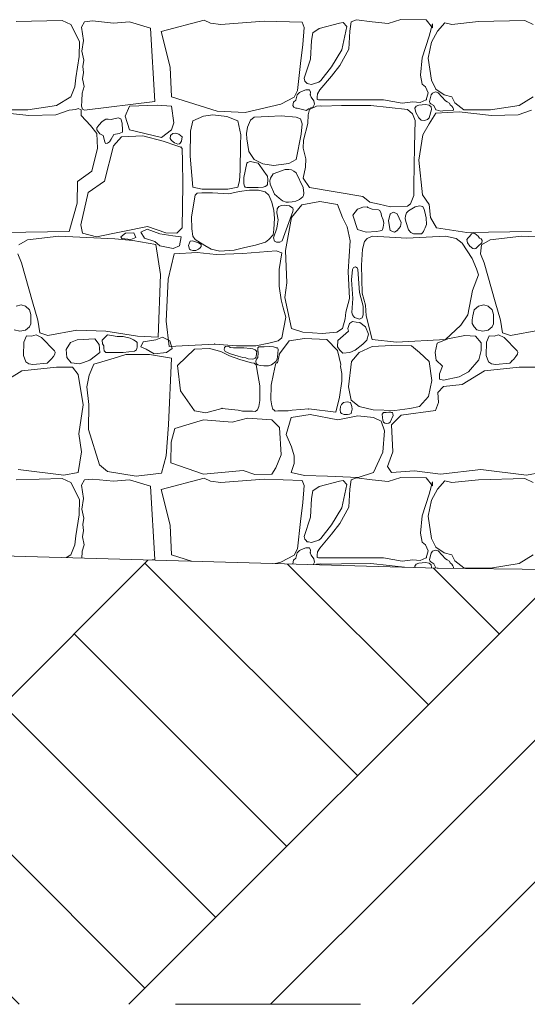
# Model space of a CAD drawing. Header units: centimetres. Extents: x 13236 to 130629, y -361 to 3059.
# Tile 24 of 71: x 76376 to 76474, y -215 to -23. Entities that reach past the tile are written whole.
import ezdxf

# ---------------------------------------------------------------- set-up
doc = ezdxf.new("R2010")
doc.units = ezdxf.units.CM
doc.header["$MEASUREMENT"] = 0
doc.linetypes.add('Przerywana', pattern=[36, 18, -18])
doc.linetypes.add('Wipeout_Contour', pattern=[100, 0, -100])
for name, color, linetype, lineweight in [('0_Nr_pióra__1', 7, 'Continuous', 13), ('0_Nr_pióra__102', 9, 'Continuous', 5), ('0_Nr_pióra__93', 7, 'Continuous', 13), ('_elementy3d_Nr_pióra__102', 9, 'Continuous', 5), ('_elementy3d_Nr_pióra__2', 8, 'Continuous', 5)]:
    doc.layers.add(name, color=color, linetype=linetype, lineweight=lineweight)
doc.layers.add('_elementy3d', color=7, linetype='Continuous')

# ---------------------------------------------------------------- blocks, each defined once
blk = doc.blocks.new('*X471', base_point=(73973.14, 422.67))
at = {"layer": '_elementy3d_Nr_pióra__102', "linetype": 'Continuous'}
for p, q in [((76383.87, -23.23), (76374.9, -23.45)), ((76385.53, -24.02), (76383.87, -23.23)), ((76387.24, -27.29), (76385.53, -24.02)), ((76388.23, -23.48), (76387.63, -24.53)), ((76387.63, -24.53), (76388.03, -27.13)), ((76389.79, -23.32), (76388.23, -23.48)), ((76393.83, -23.75), (76389.79, -23.32)), ((76397, -23.5), (76393.83, -23.75)), ((76401.05, -24.72), (76397, -23.5)), ((76401.91, -38.98), (76401.05, -24.72)), ((76403.14, -25.34), (76411.53, -23.16)), ((76411.53, -23.16), (76412.74, -23.73)), ((76412.74, -23.73), (76414.74, -24.02)), ((76414.74, -24.02), (76423.14, -23.35)), ((76423.14, -23.35), (76430.55, -23.58)), ((76430.55, -23.58), (76430.94, -24.57)), ((76430.94, -24.57), (76430.72, -27.91)), ((76433.84, -24.8), (76432.61, -25.63)), ((76437.81, -23.73), (76433.84, -24.8)), ((76438.55, -23.63), (76437.81, -23.73)), ((76438.28, -28.93), (76439.25, -24.37)), ((76439.25, -24.37), (76438.55, -23.63)), ((76440.09, -23.5), (76439.81, -25.31)), ((76441.13, -23.11), (76440.09, -23.5)), ((76444.15, -23.5), (76441.13, -23.11)), ((76447.32, -23.8), (76444.15, -23.5)), ((76449.79, -23.03), (76447.32, -23.8)), ((76454.7, -23.11), (76449.79, -23.03)), ((76455.91, -24.67), (76454.7, -23.11)), ((76455.27, -26.28), (76455.94, -23.87)), ((76455.94, -23.87), (76455.91, -24.67)), ((76458.34, -23.65), (76456.9, -25.29)), ((76459.68, -24.02), (76458.34, -23.65)), ((76464.9, -23.45), (76459.68, -24.02)), ((76473.87, -23.23), (76464.9, -23.45)), ((76475.53, -24.02), (76473.87, -23.23)), ((76404.9, -32.28), (76403.14, -25.34)), ((76432.61, -25.63), (76432.36, -27.14)), ((76439.81, -25.31), (76439.66, -28.83)), ((76453.91, -30.49), (76455.27, -26.28)), ((76456.9, -25.29), (76455.71, -27.44)), ((76387.16, -30.26), (76387.24, -27.29)), ((76388.03, -27.13), (76387.7, -29.19)), ((76430.72, -27.91), (76430.22, -31.58)), ((76432.36, -27.14), (76432.16, -30.74)), ((76455.71, -27.44), (76455.05, -30.54)), ((76386.52, -34.4), (76387.16, -30.26)), ((76387.7, -29.19), (76388.1, -30.94)), ((76436.27, -32.22), (76438.28, -28.93)), ((76439.66, -28.83), (76437.86, -32)), ((76453.61, -33.88), (76453.91, -30.49)), ((76455.05, -30.54), (76455.74, -34.87)), ((76388.1, -30.94), (76387.91, -32.15)), ((76387.91, -32.15), (76388.02, -33.34)), ((76405.13, -38.09), (76404.9, -32.28)), ((76430.22, -31.58), (76429.66, -36.88)), ((76432.16, -30.74), (76430.96, -34.48)), ((76434.17, -34.92), (76436.27, -32.22)), ((76437.86, -32), (76436.27, -34.08)), ((76386.32, -36.13), (76386.52, -34.4)), ((76388.02, -33.34), (76387.8, -34.58)), ((76430.96, -34.48), (76431.09, -35.01)), ((76436.27, -34.08), (76433.97, -36.75)), ((76453.88, -35.61), (76453.61, -33.88)), ((76385.53, -38.07), (76386.32, -36.13)), ((76388.13, -36.1), (76387.79, -37.34)), ((76387.8, -34.58), (76388.13, -36.1)), ((76431.09, -35.01), (76431.29, -35.22)), ((76431.29, -35.22), (76431.52, -35.52)), ((76431.52, -35.52), (76431.8, -35.57)), ((76431.8, -35.57), (76432.35, -35.68)), ((76432.35, -35.68), (76432.8, -35.54)), ((76432.8, -35.54), (76433.78, -35.2)), ((76433.78, -35.2), (76434.17, -34.92)), ((76454.58, -36.16), (76453.88, -35.61)), ((76455.1, -37.3), (76454.58, -36.16)), ((76455.74, -34.87), (76456.58, -36.61)), ((76382.75, -39.78), (76385.53, -38.07)), ((76387.79, -37.34), (76387.68, -38.85)), ((76414.03, -40.89), (76405.13, -38.09)), ((76428.99, -38.12), (76426.43, -39.53)), ((76429.66, -36.88), (76428.99, -38.12)), ((76429.6, -37.67), (76429.36, -38.75)), ((76430.07, -37.23), (76429.6, -37.67)), ((76430.78, -36.92), (76430.07, -37.23)), ((76431.3, -36.69), (76430.78, -36.92)), ((76431.96, -36.7), (76431.3, -36.69)), ((76432.17, -37.19), (76431.96, -36.7)), ((76432.14, -37.67), (76432.17, -37.19)), ((76432.31, -38.16), (76432.14, -37.67)), ((76432.83, -38.86), (76432.31, -38.16)), ((76433.47, -38.14), (76433.46, -38.62)), ((76433.52, -37.51), (76433.47, -38.14)), ((76433.97, -36.75), (76433.52, -37.51)), ((76454.7, -38.66), (76455.1, -37.3)), ((76455.67, -37.72), (76455.36, -38.96)), ((76455.9, -37.35), (76455.67, -37.72)), ((76456.5, -37.14), (76455.9, -37.35)), ((76457.02, -37.3), (76456.5, -37.14)), ((76456.58, -36.61), (76458.19, -37.67)), ((76458.48, -38.83), (76457.02, -37.3)), ((76458.19, -37.67), (76459.68, -38.07)), ((76459.68, -38.07), (76460.25, -39.23)), ((76472.75, -39.78), (76475.53, -38.07)), ((76377.21, -40.64), (76382.75, -39.78)), ((76387.68, -38.85), (76387.63, -39.92)), ((76387.63, -39.92), (76387.8, -40.48)), ((76388.23, -40.69), (76401.91, -38.98)), ((76397, -39.92), (76396.14, -41.82)), ((76402.33, -39.72), (76397, -39.92)), ((76405.17, -39.92), (76402.33, -39.72)), ((76405.57, -43.14), (76405.17, -39.92)), ((76426.43, -39.53), (76419.45, -41.15)), ((76428.89, -39.14), (76428.74, -39.8)), ((76428.74, -39.8), (76428.94, -40.12)), ((76429.36, -38.75), (76428.89, -39.14)), ((76428.94, -40.12), (76429.07, -40.16)), ((76429.07, -40.16), (76429.34, -40.29)), ((76433.35, -39.88), (76431.99, -40.57)), ((76432.14, -40.32), (76432.69, -40.02)), ((76432.69, -40.02), (76432.86, -39.77)), ((76432.98, -39.48), (76432.83, -38.86)), ((76432.86, -39.77), (76432.98, -39.48)), ((76434.04, -39.84), (76433.35, -39.88)), ((76433.46, -38.62), (76433.72, -38.66)), ((76433.72, -38.66), (76446.4, -38.64)), ((76434.36, -39.9), (76434.04, -39.84)), ((76438.2, -39.8), (76434.36, -39.9)), ((76443.93, -39.78), (76438.2, -39.8)), ((76451.06, -40.57), (76443.93, -39.78)), ((76446.4, -38.64), (76449.99, -39.33)), ((76449.99, -39.33), (76452.12, -39.03)), ((76452.12, -39.03), (76453.53, -39.18)), ((76452.77, -39.88), (76452.5, -40.28)), ((76453.29, -39.68), (76452.77, -39.88)), ((76454.55, -39.55), (76453.29, -39.68)), ((76453.53, -39.18), (76454.7, -38.66)), ((76455.29, -39.68), (76454.55, -39.55)), ((76455.65, -40.01), (76455.29, -39.68)), ((76455.36, -38.96), (76455.38, -39.26)), ((76455.38, -39.26), (76455.57, -39.43)), ((76455.57, -39.43), (76456.18, -39.8)), ((76455.75, -40.56), (76455.65, -40.01)), ((76456.18, -39.8), (76456.57, -40.6)), ((76458.79, -39.06), (76458.48, -38.83)), ((76459.22, -39.33), (76458.79, -39.06)), ((76459.37, -39.61), (76459.22, -39.33)), ((76459.68, -39.87), (76459.37, -39.61)), ((76459.9, -40.19), (76459.68, -39.87)), ((76460.03, -40.46), (76459.9, -40.19)), ((76460.25, -39.23), (76462.01, -40.59)), ((76467.21, -40.64), (76472.75, -39.78)), ((76377.38, -41.73), (76371.09, -41.01)), ((76372.01, -40.59), (76377.21, -40.64)), ((76382.61, -41.56), (76377.38, -41.73)), ((76385.21, -40.67), (76382.61, -41.56)), ((76386.51, -40.58), (76385.21, -40.67)), ((76386.96, -40.35), (76386.51, -40.58)), ((76387.59, -40.62), (76386.96, -40.35)), ((76387.56, -41.73), (76387.59, -40.62)), ((76389.39, -43.69), (76387.56, -41.73)), ((76387.8, -40.48), (76388.23, -40.69)), ((76394.75, -42.15), (76393.41, -42.5)), ((76395.31, -42.34), (76394.75, -42.15)), ((76396.14, -41.82), (76397, -44.52)), ((76411.34, -41.82), (76409.3, -42.77)), ((76413.16, -41.61), (76411.34, -41.82)), ((76415.94, -41.88), (76413.16, -41.61)), ((76419.45, -41.15), (76414.03, -40.89)), ((76418.08, -42.77), (76415.94, -41.88)), ((76421.25, -42.06), (76420.51, -42.65)), ((76423.95, -41.88), (76421.25, -42.06)), ((76426.47, -41.8), (76423.95, -41.88)), ((76429.4, -42.06), (76426.47, -41.8)), ((76429.34, -40.29), (76429.6, -40.32)), ((76430.27, -42.38), (76429.4, -42.06)), ((76429.6, -40.32), (76431.38, -40.72)), ((76431.38, -40.72), (76431.78, -40.43)), ((76431.7, -41.56), (76431.67, -43.28)), ((76431.99, -40.57), (76431.7, -41.56)), ((76431.78, -40.43), (76432.14, -40.32)), ((76452.01, -41.41), (76451.06, -40.57)), ((76452.52, -42.71), (76452.01, -41.41)), ((76452.5, -40.28), (76452.67, -41.13)), ((76452.67, -41.13), (76453.29, -42.15)), ((76453.29, -42.15), (76453.69, -42.62)), ((76454.94, -42.49), (76455.29, -42.15)), ((76455.29, -42.15), (76455.75, -40.56)), ((76456.58, -41.26), (76455.29, -43.32)), ((76456.57, -40.6), (76457.12, -40.72)), ((76461.09, -41.01), (76456.58, -41.26)), ((76457.12, -40.72), (76457.46, -40.85)), ((76457.46, -40.85), (76457.95, -40.82)), ((76457.95, -40.82), (76459.89, -40.77)), ((76459.89, -40.77), (76460.03, -40.65)), ((76460.03, -40.65), (76460.03, -40.46)), ((76467.38, -41.73), (76461.09, -41.01)), ((76462.01, -40.59), (76467.21, -40.64)), ((76472.61, -41.56), (76467.38, -41.73)), ((76475.21, -40.67), (76472.61, -41.56)), ((76390.63, -45.2), (76389.39, -43.69)), ((76390.98, -43.59), (76390.63, -44.1)), ((76391.65, -42.91), (76390.98, -43.59)), ((76392.38, -42.46), (76391.65, -42.91)), ((76392.84, -42.45), (76392.38, -42.46)), ((76393.41, -42.5), (76392.84, -42.45)), ((76395.53, -43.18), (76395.31, -42.34)), ((76395.62, -44.54), (76395.53, -43.18)), ((76405.17, -44.52), (76405.57, -43.14)), ((76409.3, -42.77), (76408.87, -44.78)), ((76418.6, -45.45), (76418.08, -42.77)), ((76419.95, -44.01), (76419.74, -45.21)), ((76420.51, -42.65), (76419.95, -44.01)), ((76430.58, -43.31), (76430.27, -42.38)), ((76430.34, -45.36), (76430.58, -43.31)), ((76431.67, -43.28), (76430.85, -46.49)), ((76452.39, -47.76), (76452.52, -42.71)), ((76453.69, -42.62), (76454.34, -42.68)), ((76455.29, -43.32), (76454.01, -45.5)), ((76454.34, -42.68), (76454.94, -42.49)), ((76390.63, -44.1), (76390.63, -44.52)), ((76390.63, -44.52), (76391.22, -45.28)), ((76390.73, -48.1), (76390.63, -45.2)), ((76391.22, -45.28), (76391.82, -45.58)), ((76391.82, -45.58), (76392.19, -46.81)), ((76393.41, -46.32), (76393.91, -45.39)), ((76395.44, -45.84), (76393.85, -47.63)), ((76393.91, -45.39), (76394.97, -45.21)), ((76394.97, -45.21), (76395.59, -44.95)), ((76399.55, -45.7), (76395.44, -45.84)), ((76395.59, -44.95), (76395.62, -44.54)), ((76397, -44.52), (76403.19, -45.99)), ((76403.51, -46.71), (76399.55, -45.7)), ((76403.19, -45.99), (76405.17, -44.52)), ((76404.86, -46.2), (76404.96, -45.61)), ((76404.96, -45.61), (76405.4, -45.21)), ((76405.4, -45.21), (76406, -45.14)), ((76406, -45.14), (76406.55, -45.33)), ((76406.55, -45.33), (76407.22, -45.84)), ((76407.22, -45.84), (76407.1, -46.7)), ((76408.87, -44.78), (76408.78, -49.64)), ((76418.58, -47.43), (76418.6, -45.45)), ((76419.74, -45.21), (76419.77, -46.23)), ((76429.4, -50.26), (76430.34, -45.36)), ((76454.01, -45.5), (76453.29, -50.38)), ((76393.85, -47.63), (76392.12, -54.51)), ((76392.19, -46.81), (76392.33, -47.14)), ((76392.33, -47.14), (76392.72, -47.09)), ((76392.72, -47.09), (76393.06, -46.82)), ((76393.06, -46.82), (76393.41, -46.32)), ((76406.19, -47.63), (76403.51, -46.71)), ((76405.17, -46.57), (76404.86, -46.2)), ((76405.72, -47.04), (76405.17, -46.57)), ((76406.39, -47.28), (76405.72, -47.04)), ((76406.99, -47.85), (76406.19, -47.63)), ((76406.69, -47.24), (76406.39, -47.28)), ((76406.85, -47.07), (76406.69, -47.24)), ((76407.1, -46.7), (76406.85, -47.07)), ((76407.24, -48.15), (76406.99, -47.85)), ((76418.51, -52.45), (76418.58, -47.43)), ((76419.77, -46.23), (76420.17, -48.75)), ((76430.85, -46.49), (76430.75, -48.05)), ((76452.31, -55.29), (76452.39, -47.76)), ((76389.62, -52.53), (76390.73, -48.1)), ((76407.25, -48.39), (76407.24, -48.15)), ((76407.28, -50.43), (76407.25, -48.39)), ((76408.78, -49.64), (76409.3, -55.66)), ((76420.17, -48.75), (76421.25, -50.26)), ((76430.75, -48.05), (76431.29, -50.15)), ((76407.37, -55.21), (76407.28, -50.43)), ((76419.77, -50.97), (76419.23, -53.81)), ((76419.95, -50.85), (76419.77, -50.97)), ((76420.47, -50.7), (76419.95, -50.85)), ((76422.03, -50.97), (76420.47, -50.7)), ((76421.25, -50.26), (76422.94, -51.12)), ((76423.09, -52.58), (76422.03, -50.97)), ((76422.94, -51.12), (76424.99, -51.44)), ((76424.99, -51.44), (76427.99, -51.08)), ((76427.99, -51.08), (76429.4, -50.26)), ((76431.29, -50.15), (76431.21, -51.79)), ((76453.29, -50.38), (76453.98, -57.14)), ((76386.87, -54.56), (76389.62, -52.53)), ((76418.36, -54.45), (76418.51, -52.45)), ((76423.55, -53.22), (76423.09, -52.58)), ((76423.82, -53.54), (76423.55, -53.22)), ((76423.91, -54.14), (76423.82, -53.54)), ((76424.93, -53.08), (76424.4, -53.88)), ((76427.23, -52.23), (76424.93, -53.08)), ((76427.99, -52.2), (76427.23, -52.23)), ((76428.47, -52.32), (76427.99, -52.2)), ((76428.97, -52.54), (76428.47, -52.32)), ((76429.39, -52.88), (76428.97, -52.54)), ((76430.74, -55.74), (76429.39, -52.88)), ((76431.21, -51.79), (76430.77, -53.94)), ((76386.77, -58.75), (76386.87, -54.56)), ((76392.12, -54.51), (76388.9, -56.67)), ((76407.23, -63.55), (76407.37, -55.21)), ((76418.08, -55.66), (76418.36, -54.45)), ((76419.23, -53.81), (76419.22, -55.03)), ((76419.22, -55.03), (76419.37, -55.45)), ((76419.37, -55.45), (76419.47, -55.68)), ((76422.96, -55.66), (76423.39, -55.55)), ((76423.39, -55.55), (76423.72, -55.32)), ((76423.72, -55.32), (76423.84, -55.12)), ((76423.84, -55.12), (76423.91, -54.14)), ((76424.4, -53.88), (76424.27, -54.43)), ((76424.27, -54.43), (76424.37, -55.09)), ((76424.37, -55.09), (76425.2, -57.01)), ((76430.77, -53.94), (76431.99, -55.73)), ((76452.27, -57.31), (76452.31, -55.29)), ((76388.9, -56.67), (76387.49, -62.98)), ((76409.78, -57.23), (76409.05, -61.41)), ((76409.3, -55.66), (76411.13, -56.06)), ((76410.15, -56.81), (76409.78, -57.23)), ((76411.05, -56.78), (76410.15, -56.81)), ((76413.14, -56.75), (76411.05, -56.78)), ((76411.13, -56.06), (76413.67, -56.03)), ((76416.32, -56.94), (76413.14, -56.75)), ((76413.67, -56.03), (76416.09, -56.02)), ((76416.09, -56.02), (76418.08, -55.66)), ((76418.32, -56.5), (76416.32, -56.94)), ((76420.35, -56.22), (76418.32, -56.5)), ((76419.47, -55.68), (76419.77, -55.74)), ((76419.77, -55.74), (76422.03, -55.74)), ((76422.06, -56.25), (76420.35, -56.22)), ((76422.03, -55.74), (76422.96, -55.66)), ((76423.38, -56.55), (76422.06, -56.25)), ((76424.09, -57.23), (76423.38, -56.55)), ((76424.68, -58.59), (76424.09, -57.23)), ((76425.2, -57.01), (76426.08, -57.78)), ((76430.67, -57.56), (76430.85, -57.3)), ((76430.91, -56.83), (76430.74, -55.74)), ((76430.85, -57.3), (76430.91, -56.83)), ((76431.99, -55.73), (76442.39, -57.5)), ((76451.66, -58.88), (76452.27, -57.31)), ((76453.98, -57.14), (76455.27, -59.05)), ((76385.21, -64.3), (76386.77, -58.75)), ((76425.02, -60.19), (76424.68, -58.59)), ((76426.57, -59.22), (76426.04, -59.43)), ((76426.08, -57.78), (76426.77, -58.32)), ((76427.04, -59.16), (76426.57, -59.22)), ((76426.77, -58.32), (76427.46, -58.57)), ((76428.1, -59.27), (76427.04, -59.16)), ((76427.46, -58.57), (76427.88, -58.6)), ((76427.88, -58.6), (76428.6, -58.54)), ((76428.78, -59.72), (76428.1, -59.27)), ((76430.53, -59.12), (76428.47, -61.55)), ((76428.6, -58.54), (76429.36, -58.36)), ((76429.36, -58.36), (76430.07, -58.05)), ((76430.07, -58.05), (76430.67, -57.56)), ((76433.99, -58.48), (76430.53, -59.12)), ((76437.41, -59.02), (76433.99, -58.48)), ((76438.43, -61.55), (76437.41, -59.02)), ((76442.39, -57.5), (76443.76, -58.59)), ((76443.76, -58.59), (76445.54, -59)), ((76445.54, -59), (76447.75, -59.5)), ((76447.75, -59.5), (76451.06, -59.39)), ((76451.06, -59.39), (76451.66, -58.88)), ((76453.4, -59.32), (76452.53, -59.51)), ((76454.02, -59.4), (76453.4, -59.32)), ((76454.28, -60.01), (76454.02, -59.4)), ((76455.27, -59.05), (76455.52, -61.55)), ((76425.21, -61.71), (76425.02, -60.19)), ((76425.73, -59.86), (76425.66, -60.63)), ((76425.66, -60.63), (76425.89, -62.03)), ((76426.04, -59.43), (76425.73, -59.86)), ((76426.69, -66.13), (76428.76, -60.42)), ((76428.76, -60.42), (76428.8, -60)), ((76428.8, -60), (76428.78, -59.72)), ((76441.32, -59.94), (76440.41, -61.1)), ((76440.41, -61.1), (76441.32, -63.87)), ((76442.38, -59.57), (76441.32, -59.94)), ((76443.18, -59.52), (76442.38, -59.57)), ((76443.35, -59.59), (76443.18, -59.52)), ((76444.15, -59.94), (76443.35, -59.59)), ((76445.44, -60.09), (76444.15, -59.94)), ((76445.68, -60.21), (76445.44, -60.09)), ((76445.92, -60.76), (76445.68, -60.21)), ((76446.01, -61.22), (76445.92, -60.76)), ((76446.32, -62.04), (76446.01, -61.22)), ((76447.71, -60.88), (76447.39, -62.19)), ((76448.32, -60.55), (76447.71, -60.88)), ((76449.03, -60.88), (76448.32, -60.55)), ((76449.82, -62.56), (76449.03, -60.88)), ((76450.69, -61.22), (76450.62, -61.75)), ((76450.85, -60.69), (76450.69, -61.22)), ((76451.26, -60.26), (76450.85, -60.69)), ((76452.53, -59.51), (76451.26, -60.26)), ((76454.46, -60.47), (76454.28, -60.01)), ((76454.67, -61.6), (76454.46, -60.47)), ((76387.49, -62.98), (76387.86, -64.59)), ((76409.05, -61.41), (76409.08, -63.79)), ((76425.05, -63.93), (76425.21, -61.71)), ((76425.78, -62.78), (76425.62, -63.63)), ((76425.89, -62.03), (76425.78, -62.78)), ((76428.47, -61.55), (76427.31, -67.99)), ((76439.34, -63.4), (76438.43, -61.55)), ((76446.48, -62.64), (76446.32, -62.04)), ((76446.35, -63.48), (76446.48, -62.64)), ((76447.39, -62.19), (76447.71, -64.1)), ((76449.7, -63.35), (76449.82, -62.56)), ((76450.62, -61.75), (76450.71, -62.34)), ((76450.71, -62.34), (76451.26, -63.97)), ((76454.5, -63.59), (76454.72, -62.94)), ((76454.72, -62.94), (76454.67, -61.6)), ((76455.52, -61.55), (76456.68, -63.58)), ((76372.6, -64.49), (76385.21, -64.3)), ((76387.86, -64.59), (76390.58, -65.34)), ((76390.58, -65.34), (76400.49, -63.35)), ((76395.31, -65.36), (76396.22, -64.62)), ((76396.22, -64.62), (76397.81, -64.56)), ((76397.81, -64.56), (76398.22, -65.45)), ((76400.4, -63.83), (76399.19, -64.45)), ((76399.19, -64.45), (76399.9, -65.57)), ((76402.87, -64.77), (76400.4, -63.83)), ((76400.49, -63.35), (76404.06, -64.54)), ((76405.4, -65.12), (76402.87, -64.77)), ((76404.06, -64.54), (76406.19, -64.59)), ((76407.05, -65.3), (76405.4, -65.12)), ((76406.19, -64.59), (76407.23, -63.55)), ((76409.08, -63.79), (76409.28, -65.18)), ((76424.09, -65.88), (76424.89, -64.97)), ((76424.89, -64.97), (76425.05, -63.93)), ((76425.62, -63.63), (76425.01, -65.52)), ((76439.91, -66.13), (76439.34, -63.4)), ((76441.32, -63.87), (76443.01, -64.44)), ((76443.01, -64.44), (76445.04, -64.32)), ((76445.04, -64.32), (76445.75, -64.19)), ((76445.75, -64.19), (76446.1, -64.06)), ((76446.1, -64.06), (76446.2, -63.87)), ((76446.2, -63.87), (76446.35, -63.48)), ((76447.71, -64.1), (76448.5, -64.43)), ((76448.5, -64.43), (76449.03, -64.1)), ((76449.03, -64.1), (76449.7, -63.35)), ((76451.26, -63.97), (76451.72, -64.47)), ((76451.72, -64.47), (76452.24, -64.75)), ((76452.24, -64.75), (76452.99, -64.76)), ((76452.99, -64.76), (76453.81, -64.74)), ((76453.81, -64.74), (76453.98, -64.54)), ((76453.98, -64.54), (76454.15, -64.3)), ((76454.15, -64.3), (76454.28, -63.97)), ((76454.28, -63.97), (76454.5, -63.59)), ((76456.68, -63.58), (76462.6, -64.49)), ((76462.6, -64.49), (76475.21, -64.3)), ((76463.53, -64.76), (76463.19, -65.19)), ((76463.84, -64.63), (76463.53, -64.76)), ((76464.16, -64.69), (76463.84, -64.63)), ((76464.8, -65.19), (76464.16, -64.69)), ((76377.11, -65.91), (76375.45, -66.9)), ((76383.23, -65.19), (76377.11, -65.91)), ((76394.15, -65.73), (76383.23, -65.19)), ((76397.64, -66.05), (76394.15, -65.73)), ((76395.45, -65.68), (76395.31, -65.36)), ((76397.25, -65.83), (76395.45, -65.68)), ((76398.22, -65.45), (76397.25, -65.83)), ((76402.12, -66.84), (76397.64, -66.05)), ((76399.9, -65.57), (76401.87, -66.21)), ((76401.87, -66.21), (76402.9, -67.1)), ((76403.01, -72.67), (76402.12, -66.84)), ((76406.67, -67.1), (76407.05, -65.3)), ((76408.62, -66.49), (76408.46, -67.04)), ((76408.46, -67.04), (76408.62, -67.7)), ((76408.79, -66.18), (76408.62, -66.49)), ((76409.2, -66.12), (76408.79, -66.18)), ((76410.37, -66.49), (76409.2, -66.12)), ((76409.28, -65.18), (76409.78, -65.88)), ((76409.78, -65.88), (76411.61, -67.03)), ((76410.93, -66.85), (76410.37, -66.49)), ((76410.9, -67.22), (76410.93, -66.85)), ((76411.61, -67.03), (76412.84, -67.7)), ((76419.43, -67.43), (76421.48, -66.98)), ((76421.48, -66.98), (76423.43, -66.35)), ((76423.43, -66.35), (76424.09, -65.88)), ((76425.01, -65.52), (76425.15, -66.15)), ((76425.15, -66.15), (76425.57, -66.38)), ((76425.57, -66.38), (76426.19, -66.35)), ((76426.19, -66.35), (76426.69, -66.13)), ((76439.54, -72.05), (76439.91, -66.13)), ((76442.69, -66.23), (76442.27, -67.71)), ((76443.21, -65.63), (76442.69, -66.23)), ((76444.2, -65.19), (76443.21, -65.63)), ((76450.93, -65.56), (76444.2, -65.19)), ((76458.48, -65.19), (76450.93, -65.56)), ((76460.54, -65.63), (76458.48, -65.19)), ((76461.68, -66.53), (76460.54, -65.63)), ((76463.64, -69.52), (76461.68, -66.53)), ((76462.83, -65.55), (76462.62, -65.88)), ((76462.62, -65.88), (76462.74, -66.51)), ((76462.74, -66.51), (76463.19, -67.17)), ((76463.19, -65.19), (76462.83, -65.55)), ((76465.08, -65.58), (76464.8, -65.19)), ((76464.8, -67.17), (76465.51, -66.48)), ((76465.37, -65.73), (76465.08, -65.58)), ((76465.45, -66.9), (76465.27, -68.66)), ((76465.56, -66.05), (76465.37, -65.73)), ((76467.11, -65.91), (76465.45, -66.9)), ((76465.51, -66.48), (76465.56, -66.05)), ((76473.23, -65.19), (76467.11, -65.91)), ((76484.15, -65.73), (76473.23, -65.19)), ((76375.27, -68.66), (76375.98, -70.41)), ((76402.9, -67.1), (76405.49, -67.63)), ((76405.65, -68.63), (76404.48, -73.6)), ((76405.49, -67.63), (76406.67, -67.1)), ((76410.13, -68.35), (76405.65, -68.63)), ((76408.62, -67.7), (76408.87, -67.88)), ((76408.87, -67.88), (76409.27, -67.97)), ((76409.27, -67.97), (76409.86, -68)), ((76409.86, -68), (76410.37, -67.7)), ((76413.86, -68.77), (76410.13, -68.35)), ((76410.37, -67.7), (76410.74, -67.49)), ((76410.74, -67.49), (76410.9, -67.22)), ((76412.84, -67.7), (76414.54, -68.1)), ((76419.01, -68.6), (76413.86, -68.77)), ((76414.54, -68.1), (76417.33, -67.94)), ((76417.33, -67.94), (76419.43, -67.43)), ((76425.53, -68.04), (76419.01, -68.6)), ((76426.62, -68.45), (76425.53, -68.04)), ((76426.12, -71.66), (76426.62, -68.45)), ((76427.31, -67.99), (76427.55, -74.3)), ((76442.27, -67.71), (76442.09, -70.83)), ((76463.19, -67.17), (76463.75, -67.61)), ((76463.75, -67.61), (76464.04, -67.69)), ((76464.04, -67.69), (76464.33, -67.61)), ((76464.33, -67.61), (76464.54, -67.39)), ((76464.54, -67.39), (76464.8, -67.17)), ((76465.27, -68.66), (76465.98, -70.41)), ((76375.98, -70.41), (76378.12, -77.99)), ((76442.09, -70.83), (76442.22, -76.26)), ((76464.51, -71.55), (76463.64, -69.52)), ((76465.98, -70.41), (76468.12, -77.99)), ((76402.54, -84.83), (76403.01, -72.67)), ((76426.07, -74.91), (76426.12, -71.66)), ((76439.74, -77.3), (76439.54, -72.05)), ((76440.36, -71.66), (76440.18, -73.67)), ((76440.55, -71.3), (76440.36, -71.66)), ((76440.94, -71.16), (76440.55, -71.3)), ((76441.32, -71.41), (76440.94, -71.16)), ((76441.42, -71.66), (76441.32, -71.41)), ((76441.74, -76.19), (76441.42, -71.66)), ((76463.71, -75.79), (76464.85, -72.74)), ((76464.85, -72.74), (76464.51, -71.55)), ((76404.48, -73.6), (76404.09, -81.74)), ((76427.55, -74.3), (76427.21, -77.15)), ((76440.18, -73.67), (76440.45, -77.32)), ((76426.45, -77.62), (76426.07, -74.91)), ((76442.42, -78.8), (76441.74, -76.19)), ((76442.22, -76.26), (76442.88, -78.64)), ((76462.77, -80.54), (76463.71, -75.79)), ((76375.92, -78.55), (76374.9, -78.84)), ((76376.75, -78.8), (76375.92, -78.55)), ((76378.12, -77.99), (76379.16, -81.56)), ((76426.87, -79.14), (76426.45, -77.62)), ((76427.21, -77.15), (76428.47, -83.14)), ((76439.07, -80), (76439.74, -77.3)), ((76440.45, -77.32), (76440.23, -80.08)), ((76465.92, -78.55), (76464.9, -78.84)), ((76466.75, -78.8), (76465.92, -78.55)), ((76468.12, -77.99), (76469.16, -81.56)), ((76377.55, -79.56), (76376.75, -78.8)), ((76377.78, -80.42), (76377.55, -79.56)), ((76377.8, -81.36), (76377.78, -80.42)), ((76427.4, -80.94), (76426.87, -79.14)), ((76438.95, -81.29), (76439.07, -80)), ((76440.23, -80.08), (76440.36, -80.54)), ((76442.4, -80.54), (76442.42, -78.8)), ((76442.88, -78.64), (76443.01, -80.69)), ((76464.02, -79.56), (76463.74, -80.73)), ((76464.9, -78.84), (76464.02, -79.56)), ((76467.55, -79.56), (76466.75, -78.8)), ((76467.78, -80.42), (76467.55, -79.56)), ((76467.8, -81.36), (76467.78, -80.42)), ((76377.55, -82.87), (76377.81, -82.26)), ((76377.81, -82.26), (76377.8, -81.36)), ((76379.16, -81.56), (76379.51, -84.01)), ((76404.09, -81.74), (76404.69, -86.64)), ((76426.62, -84.98), (76427.4, -80.94)), ((76438.43, -83.14), (76438.95, -81.29)), ((76439.76, -82.21), (76439.57, -82.75)), ((76440.36, -81.82), (76439.76, -82.21)), ((76440.36, -80.54), (76440.73, -81.06)), ((76441.1, -81.91), (76440.36, -81.82)), ((76440.73, -81.06), (76441.72, -81.37)), ((76441.8, -82.02), (76441.1, -81.91)), ((76441.72, -81.37), (76442.23, -81.1)), ((76442.9, -82.85), (76441.8, -82.02)), ((76442.23, -81.1), (76442.4, -80.54)), ((76443.01, -80.69), (76444.2, -85.32)), ((76461.44, -82.55), (76462.77, -80.54)), ((76463.63, -81.45), (76463.62, -82.2)), ((76463.62, -82.2), (76464.02, -82.87)), ((76463.74, -80.73), (76463.63, -81.45)), ((76467.55, -82.87), (76467.81, -82.26)), ((76467.81, -82.26), (76467.8, -81.36)), ((76469.16, -81.56), (76469.51, -84.01)), ((76374.55, -83.43), (76375.66, -83.71)), ((76375.66, -83.71), (76376.73, -83.5)), ((76376.73, -83.5), (76377.55, -82.87)), ((76379.51, -84.01), (76381.07, -84.53)), ((76381.07, -84.53), (76386.72, -83.49)), ((76386.72, -83.49), (76392.34, -83.69)), ((76392.34, -83.69), (76398.56, -84.63)), ((76428.47, -83.14), (76430.7, -83.91)), ((76430.7, -83.91), (76434.46, -84.14)), ((76434.46, -84.14), (76437.34, -83.91)), ((76437.34, -83.91), (76438.43, -83.14)), ((76439.57, -83.67), (76437.5, -85.51)), ((76439.57, -82.75), (76439.44, -83.17)), ((76439.44, -83.17), (76439.57, -83.67)), ((76443.44, -84.25), (76442.9, -82.85)), ((76443.16, -85.46), (76443.44, -84.25)), ((76458.48, -85.32), (76461.44, -82.55)), ((76464.02, -82.87), (76464.55, -83.43)), ((76464.55, -83.43), (76465.66, -83.71)), ((76465.66, -83.71), (76466.73, -83.5)), ((76466.73, -83.5), (76467.55, -82.87)), ((76469.51, -84.01), (76471.07, -84.53)), ((76471.07, -84.53), (76476.72, -83.49)), ((76376.4, -85.84), (76376.36, -88.4)), ((76376.96, -84.6), (76376.4, -85.84)), ((76377.93, -84.64), (76376.96, -84.6)), ((76378.79, -84.42), (76377.93, -84.64)), ((76379.83, -84.93), (76378.79, -84.42)), ((76382.41, -87.5), (76379.83, -84.93)), ((76385.48, -85.89), (76384.65, -87.23)), ((76386.77, -85.35), (76385.48, -85.89)), ((76390.23, -85.2), (76386.77, -85.35)), ((76391.05, -86.27), (76390.23, -85.2)), ((76392.34, -84.7), (76391.65, -85.42)), ((76391.65, -85.42), (76391.71, -86.13)), ((76391.71, -86.13), (76391.99, -86.55)), ((76392.69, -84.37), (76392.34, -84.7)), ((76393.48, -84.55), (76392.69, -84.37)), ((76394.55, -84.73), (76393.48, -84.55)), ((76395.76, -84.7), (76394.55, -84.73)), ((76397.13, -85.07), (76395.76, -84.7)), ((76397.72, -85.39), (76397.13, -85.07)), ((76398.28, -85.67), (76397.72, -85.39)), ((76398.49, -85.9), (76398.28, -85.67)), ((76398.49, -86.41), (76398.49, -85.9)), ((76398.56, -84.63), (76402.54, -84.83)), ((76399.19, -86.73), (76399.66, -85.76)), ((76399.66, -85.76), (76402.08, -85.39)), ((76402.08, -85.39), (76403.38, -84.85)), ((76403.38, -84.85), (76404.83, -85.57)), ((76404.69, -86.64), (76413.56, -86.2)), ((76404.83, -85.57), (76405.3, -87.06)), ((76413.56, -86.2), (76417.77, -86.51)), ((76421.55, -86.51), (76424.05, -86.01)), ((76424.05, -86.01), (76425.87, -85.58)), ((76425.87, -85.58), (76426.62, -84.98)), ((76426.16, -88.07), (76428.05, -85.6)), ((76428.05, -85.6), (76431.05, -85.13)), ((76431.05, -85.13), (76435.36, -85.32)), ((76435.36, -85.32), (76437.45, -87.43)), ((76437.5, -85.51), (76437.44, -86.73)), ((76442.36, -86.23), (76443.16, -85.46)), ((76444.2, -85.32), (76448.93, -85.82)), ((76448.93, -85.82), (76458.48, -85.32)), ((76456.83, -86.02), (76456.46, -87.81)), ((76458.88, -85.2), (76456.83, -86.02)), ((76462.18, -84.51), (76458.88, -85.2)), ((76464.28, -84.68), (76462.18, -84.51)), ((76465.4, -85.97), (76464.28, -84.68)), ((76465.37, -87.45), (76465.4, -85.97)), ((76466.4, -85.84), (76466.36, -88.4)), ((76466.96, -84.6), (76466.4, -85.84)), ((76467.93, -84.64), (76466.96, -84.6)), ((76468.79, -84.42), (76467.93, -84.64)), ((76469.83, -84.93), (76468.79, -84.42)), ((76472.41, -87.5), (76469.83, -84.93)), ((76382.5, -87.76), (76382.41, -87.5)), ((76382.44, -88.19), (76382.5, -87.76)), ((76384.65, -87.23), (76384.81, -88.84)), ((76389.27, -89.36), (76391.19, -87.82)), ((76391.19, -87.82), (76391.05, -86.27)), ((76391.99, -86.55), (76391.98, -86.98)), ((76391.98, -86.98), (76392.04, -87.49)), ((76392.04, -87.49), (76392.34, -87.83)), ((76392.34, -87.83), (76395.76, -87.83)), ((76395.76, -87.83), (76397.93, -87.56)), ((76397.93, -87.56), (76398.33, -87.29)), ((76398.33, -87.29), (76398.44, -86.81)), ((76398.44, -86.81), (76398.49, -86.41)), ((76400.24, -87.16), (76399.19, -86.73)), ((76401.76, -88.1), (76400.24, -87.16)), ((76404.18, -87.81), (76401.76, -88.1)), ((76405.3, -87.06), (76404.18, -87.81)), ((76409.63, -87.19), (76406.3, -90.36)), ((76412.54, -87.03), (76409.63, -87.19)), ((76414.72, -87.62), (76412.54, -87.03)), ((76416.44, -88.5), (76414.72, -87.62)), ((76415.46, -86.85), (76415.4, -87.24)), ((76415.4, -87.24), (76415.56, -87.62)), ((76415.64, -86.65), (76415.46, -86.85)), ((76415.56, -87.62), (76416.64, -88.07)), ((76416, -86.61), (76415.64, -86.65)), ((76416.25, -86.66), (76416, -86.61)), ((76416.45, -86.75), (76416.25, -86.66)), ((76416.56, -86.87), (76416.45, -86.75)), ((76417.2, -86.93), (76416.56, -86.87)), ((76416.64, -88.07), (76418.14, -88.56)), ((76419.19, -86.92), (76417.2, -86.93)), ((76417.77, -86.51), (76421.55, -86.51)), ((76420.47, -87.04), (76419.19, -86.92)), ((76420.97, -87.12), (76420.47, -87.04)), ((76421.43, -87.34), (76420.97, -87.12)), ((76421.61, -87.5), (76421.43, -87.34)), ((76421.72, -87.72), (76421.61, -87.5)), ((76421.67, -88.24), (76421.7, -87.98)), ((76421.7, -87.98), (76421.72, -87.72)), ((76421.94, -86.92), (76421.91, -87.29)), ((76421.91, -87.29), (76422.03, -87.9)), ((76422.12, -86.74), (76421.94, -86.92)), ((76422.03, -87.9), (76421.96, -88.8)), ((76422.34, -86.76), (76422.12, -86.74)), ((76423.14, -86.71), (76422.34, -86.76)), ((76424.26, -86.65), (76423.14, -86.71)), ((76424.99, -86.72), (76424.26, -86.65)), ((76425.53, -86.92), (76424.99, -86.72)), ((76425.78, -86.95), (76425.53, -86.92)), ((76425.7, -89.11), (76425.86, -88.12)), ((76425.9, -87.22), (76425.78, -86.95)), ((76425.78, -89.85), (76426.16, -88.07)), ((76425.86, -88.12), (76425.9, -87.22)), ((76437.44, -86.73), (76437.87, -87.39)), ((76437.45, -87.43), (76438.09, -90.17)), ((76437.87, -87.39), (76438.46, -87.96)), ((76438.46, -87.96), (76439.84, -87.85)), ((76439.84, -87.85), (76440.89, -87.36)), ((76441.67, -87.85), (76440.16, -89.56)), ((76440.89, -87.36), (76442.36, -86.23)), ((76444.2, -86.69), (76441.67, -87.85)), ((76447.96, -86.49), (76444.2, -86.69)), ((76451.83, -86.51), (76447.96, -86.49)), ((76453.36, -87.85), (76451.83, -86.51)), ((76455.29, -89.58), (76453.36, -87.85)), ((76456.46, -87.81), (76456.66, -89.31)), ((76464.94, -89.29), (76465.37, -87.45)), ((76472.5, -87.76), (76472.41, -87.5)), ((76472.44, -88.19), (76472.5, -87.76)), ((76376.36, -88.4), (76376.82, -89.65)), ((76376.82, -89.65), (76377.39, -90.06)), ((76378.17, -90.2), (76380.95, -89.94)), ((76380.95, -89.94), (76381.33, -89.52)), ((76381.32, -89.53), (76381.74, -89.16)), ((76381.74, -89.16), (76382.16, -88.61)), ((76382.16, -88.61), (76382.44, -88.19)), ((76384.81, -88.84), (76385.6, -89.86)), ((76385.6, -89.86), (76387.31, -90.03)), ((76387.31, -90.03), (76389.27, -89.36)), ((76391.6, -89.63), (76390.06, -90.1)), ((76394, -88.94), (76391.6, -89.63)), ((76396.28, -88.25), (76394, -88.94)), ((76398.58, -88.25), (76396.28, -88.25)), ((76400.88, -88.25), (76398.58, -88.25)), ((76405.14, -88.95), (76400.88, -88.25)), ((76404.58, -101.91), (76405.14, -88.95)), ((76418.44, -89.19), (76416.44, -88.5)), ((76418.14, -88.56), (76419.05, -88.8)), ((76419.54, -89.52), (76418.44, -89.19)), ((76419.05, -88.8), (76419.62, -88.9)), ((76420.72, -89.84), (76419.54, -89.52)), ((76419.62, -88.9), (76420.08, -89.05)), ((76420.08, -89.05), (76420.83, -89.12)), ((76421.23, -89.94), (76420.72, -89.84)), ((76420.83, -89.12), (76421.17, -89.09)), ((76421.17, -89.09), (76421.43, -88.96)), ((76421.63, -90.26), (76421.23, -89.94)), ((76421.43, -88.96), (76421.55, -88.8)), ((76421.68, -89.14), (76421.52, -89.54)), ((76421.52, -89.54), (76421.6, -89.96)), ((76421.55, -88.8), (76421.61, -88.58)), ((76421.6, -89.96), (76421.94, -90.26)), ((76421.61, -88.58), (76421.67, -88.24)), ((76421.96, -88.8), (76421.68, -89.14)), ((76424.62, -90.26), (76425.46, -89.61)), ((76425.37, -90.17), (76425.48, -89.88)), ((76425.46, -89.61), (76425.7, -89.11)), ((76425.48, -89.88), (76425.78, -89.85)), ((76440.16, -89.56), (76439.57, -94.49)), ((76455.81, -93.27), (76455.29, -89.58)), ((76456.66, -89.31), (76457.89, -90.53)), ((76462.9, -91.57), (76464.94, -89.29)), ((76466.36, -88.4), (76466.82, -89.65)), ((76466.82, -89.65), (76467.39, -90.06)), ((76468.17, -90.2), (76470.95, -89.94)), ((76470.95, -89.94), (76471.33, -89.52)), ((76471.32, -89.53), (76471.74, -89.16)), ((76471.74, -89.16), (76472.16, -88.61)), ((76472.16, -88.61), (76472.44, -88.19)), ((76376.04, -91.42), (76371.71, -94.04)), ((76382.78, -90.67), (76376.04, -91.42)), ((76377.39, -90.06), (76378.17, -90.2)), ((76385.88, -90.72), (76382.78, -90.67)), ((76387.01, -92.1), (76385.88, -90.72)), ((76390.06, -90.1), (76389.15, -92.25)), ((76406.3, -90.36), (76406.89, -95.27)), ((76421.94, -92.1), (76421.63, -90.26)), ((76421.94, -90.26), (76422.38, -90.39)), ((76422.38, -90.39), (76423.08, -90.46)), ((76423.08, -90.46), (76424.01, -90.45)), ((76424.01, -90.45), (76424.62, -90.26)), ((76425.01, -92), (76425.37, -90.17)), ((76438.09, -90.17), (76438.04, -90.54)), ((76438.04, -90.54), (76438.28, -91.95)), ((76438.28, -91.95), (76438.3, -93.44)), ((76457.89, -90.53), (76457.27, -91.99)), ((76461.11, -92.58), (76462.9, -91.57)), ((76466.04, -91.42), (76461.71, -94.04)), ((76472.78, -90.67), (76466.04, -91.42)), ((76467.39, -90.06), (76468.17, -90.2)), ((76475.88, -90.72), (76472.78, -90.67)), ((76387.98, -98.01), (76387.01, -92.1)), ((76389.15, -92.25), (76388.7, -94.51)), ((76422.34, -94.31), (76421.94, -92.1)), ((76424.56, -94.2), (76425.01, -92)), ((76438.3, -93.44), (76437.84, -96.53)), ((76455.14, -96.42), (76455.81, -93.27)), ((76457.27, -91.99), (76457.3, -93.03)), ((76457.3, -93.03), (76458.09, -93.25)), ((76458.09, -93.25), (76461.11, -92.58)), ((76388.7, -94.51), (76389.09, -97.99)), ((76406.89, -95.27), (76409.63, -99.19)), ((76422.34, -97.2), (76422.34, -94.31)), ((76424.48, -97.08), (76424.56, -94.2)), ((76439.57, -94.49), (76440.09, -97.14)), ((76458.09, -94.46), (76456.93, -95.65)), ((76456.93, -95.65), (76457.1, -97.58)), ((76461.71, -94.04), (76458.09, -94.46)), ((76422.13, -98.36), (76422.34, -97.2)), ((76424.65, -98.25), (76424.48, -97.08)), ((76437.84, -96.53), (76437.13, -99.42)), ((76438.62, -97.6), (76438.23, -97.96)), ((76439.29, -97.45), (76438.62, -97.6)), ((76439.95, -97.6), (76439.29, -97.45)), ((76440.09, -97.96), (76439.95, -97.6)), ((76440.09, -97.14), (76441.67, -98.35)), ((76453.36, -98.35), (76455.14, -96.42)), ((76457.1, -97.58), (76456.53, -99.14)), ((76387.11, -103.65), (76387.98, -98.01)), ((76389.09, -97.99), (76389, -102.83)), ((76409.63, -99.19), (76411.85, -99.61)), ((76411.85, -99.61), (76414.94, -98.73)), ((76414.94, -98.73), (76418.13, -99.09)), ((76418.13, -99.09), (76418.93, -99.23)), ((76418.93, -99.23), (76420.92, -99.27)), ((76420.92, -99.27), (76421.43, -99.33)), ((76421.43, -99.33), (76421.63, -99.19)), ((76421.63, -99.19), (76421.88, -98.99)), ((76421.88, -98.99), (76422.13, -98.36)), ((76424.88, -98.89), (76424.65, -98.25)), ((76425.13, -99.09), (76424.88, -98.89)), ((76425.33, -99.23), (76425.13, -99.09)), ((76425.84, -99.19), (76425.33, -99.23)), ((76427.83, -99.21), (76425.84, -99.19)), ((76428.63, -99.08), (76427.83, -99.21)), ((76431.83, -98.82), (76428.63, -99.08)), ((76437.13, -99.42), (76431.83, -98.82)), ((76438, -98.37), (76437.95, -99)), ((76437.95, -99), (76438.04, -99.49)), ((76438.23, -97.96), (76438, -98.37)), ((76438.04, -99.49), (76438.23, -99.71)), ((76440.24, -98.34), (76440.09, -97.96)), ((76440.09, -99.71), (76440.18, -99.38)), ((76440.18, -99.38), (76440.26, -98.87)), ((76440.26, -98.87), (76440.24, -98.34)), ((76441.67, -98.35), (76444.37, -99)), ((76444.37, -99), (76448.56, -99.12)), ((76446.38, -99.49), (76446.15, -99.84)), ((76446.92, -99.53), (76446.38, -99.49)), ((76447.42, -99.43), (76446.92, -99.53)), ((76447.84, -99.44), (76447.42, -99.43)), ((76447.97, -99.49), (76447.84, -99.44)), ((76448.17, -99.52), (76447.97, -99.49)), ((76448.23, -99.77), (76448.17, -99.52)), ((76448.56, -99.12), (76451.5, -98.77)), ((76456.53, -99.14), (76449.84, -100.06)), ((76451.5, -98.77), (76453.36, -98.35)), ((76411.35, -100.95), (76405.8, -102.61)), ((76416.95, -101.42), (76411.35, -100.95)), ((76419.9, -100.61), (76416.95, -101.42)), ((76424.66, -100.95), (76419.9, -100.61)), ((76426.14, -102.44), (76424.66, -100.95)), ((76427.48, -103.78), (76428.4, -100.51)), ((76428.4, -100.51), (76432.14, -99.91)), ((76432.14, -99.91), (76437.49, -100.95)), ((76437.49, -100.95), (76441.42, -100.14)), ((76438.23, -99.71), (76438.76, -99.9)), ((76438.76, -99.9), (76439.39, -99.9)), ((76439.39, -99.9), (76439.79, -99.86)), ((76439.79, -99.86), (76440.09, -99.71)), ((76441.42, -100.14), (76444.47, -100.51)), ((76444.47, -100.51), (76445.93, -101.18)), ((76445.93, -101.18), (76446.58, -103.08)), ((76446.15, -99.84), (76446.18, -100.5)), ((76446.18, -100.5), (76446.23, -101.03)), ((76446.23, -101.03), (76446.38, -101.4)), ((76446.38, -101.4), (76446.65, -101.59)), ((76447.44, -101.62), (76447.66, -101.4)), ((76447.66, -101.4), (76448.24, -100.11)), ((76449.84, -100.06), (76447.96, -101.89)), ((76448.24, -100.11), (76448.23, -99.77)), ((76389, -102.83), (76391.15, -109.7)), ((76404.11, -107.93), (76404.58, -101.91)), ((76405.8, -102.61), (76405.05, -105.26)), ((76426.46, -107.76), (76426.14, -102.44)), ((76446.58, -103.08), (76446.25, -107.24)), ((76446.65, -101.59), (76447.06, -101.67)), ((76447.06, -101.67), (76447.44, -101.62)), ((76447.96, -101.89), (76448.19, -107.19)), ((76387.63, -107.19), (76387.11, -103.65)), ((76405.05, -105.26), (76405, -109.29)), ((76428.47, -106.18), (76427.48, -103.78)), ((76387.01, -111.18), (76387.63, -107.19)), ((76428.99, -107.94), (76428.47, -106.18)), ((76446.25, -107.24), (76444.47, -111.18)), ((76448.19, -107.19), (76447.19, -110.02)), ((76403.17, -111.34), (76404.11, -107.93)), ((76425.45, -110.31), (76426.46, -107.76)), ((76429.01, -109.47), (76428.99, -107.94)), ((76375.32, -110.61), (76384.19, -111.68)), ((76391.15, -109.7), (76392.69, -110.98)), ((76392.69, -110.98), (76398.28, -111.92)), ((76405, -109.29), (76411.35, -111.5)), ((76411.35, -111.5), (76419.06, -110.83)), ((76419.06, -110.83), (76421.36, -111.58)), ((76424.66, -111.5), (76425.45, -110.31)), ((76428.4, -111.18), (76429.01, -109.47)), ((76447.19, -110.02), (76447.96, -111.18)), ((76447.96, -111.18), (76452.4, -110.86)), ((76452.4, -110.86), (76457.5, -111.5)), ((76457.5, -111.5), (76465.32, -110.61)), ((76465.32, -110.61), (76474.19, -111.68)), ((76383.87, -112.37), (76374.9, -112.59)), ((76385.53, -113.16), (76383.87, -112.37)), ((76384.19, -111.68), (76387.01, -111.18)), ((76388.23, -112.62), (76387.63, -113.67)), ((76389.79, -112.46), (76388.23, -112.62)), ((76393.83, -112.89), (76389.79, -112.46)), ((76397, -112.64), (76393.83, -112.89)), ((76401.05, -113.86), (76397, -112.64)), ((76398.28, -111.92), (76403.17, -111.34)), ((76403.14, -114.48), (76411.53, -112.3)), ((76411.53, -112.3), (76412.74, -112.87)), ((76412.74, -112.87), (76414.74, -113.16)), ((76414.74, -113.16), (76423.14, -112.49)), ((76421.36, -111.58), (76424.66, -111.5)), ((76423.14, -112.49), (76430.55, -112.72)), ((76431.05, -111.75), (76428.4, -111.18)), ((76430.55, -112.72), (76430.94, -113.71)), ((76435.48, -111.92), (76431.05, -111.75)), ((76437.81, -112.87), (76433.84, -113.94)), ((76441.47, -112.17), (76435.48, -111.92)), ((76438.55, -112.77), (76437.81, -112.87)), ((76439.25, -113.51), (76438.55, -112.77)), ((76440.09, -112.64), (76439.81, -114.45)), ((76441.13, -112.25), (76440.09, -112.64)), ((76444.15, -112.64), (76441.13, -112.25)), ((76444.47, -111.18), (76441.47, -112.17)), ((76447.32, -112.94), (76444.15, -112.64)), ((76449.79, -112.17), (76447.32, -112.94)), ((76454.7, -112.25), (76449.79, -112.17)), ((76455.91, -113.81), (76454.7, -112.25)), ((76455.27, -115.42), (76455.94, -113.01)), ((76455.94, -113.01), (76455.91, -113.81)), ((76458.34, -112.79), (76456.9, -114.43)), ((76459.68, -113.16), (76458.34, -112.79)), ((76464.9, -112.59), (76459.68, -113.16)), ((76473.87, -112.37), (76464.9, -112.59)), ((76475.53, -113.16), (76473.87, -112.37)), ((76474.19, -111.68), (76477.01, -111.18)), ((76387.24, -116.43), (76385.53, -113.16)), ((76387.63, -113.67), (76388.03, -116.27)), ((76401.91, -128.12), (76401.05, -113.86)), ((76404.9, -121.42), (76403.14, -114.48)), ((76430.94, -113.71), (76430.72, -117.05)), ((76432.61, -114.77), (76432.36, -116.28)), ((76433.84, -113.94), (76432.61, -114.77)), ((76438.28, -118.07), (76439.25, -113.51)), ((76439.81, -114.45), (76439.66, -117.97)), ((76456.9, -114.43), (76455.71, -116.58)), ((76387.16, -119.4), (76387.24, -116.43)), ((76388.03, -116.27), (76387.7, -118.32)), ((76432.36, -116.28), (76432.16, -119.88)), ((76453.91, -119.63), (76455.27, -115.42)), ((76455.71, -116.58), (76455.05, -119.68)), ((76387.7, -118.32), (76388.1, -120.08)), ((76430.72, -117.05), (76430.22, -120.72)), ((76436.27, -121.36), (76438.28, -118.07)), ((76439.66, -117.97), (76437.86, -121.14)), ((76386.52, -123.54), (76387.16, -119.4)), ((76388.1, -120.08), (76387.91, -121.29)), ((76430.22, -120.72), (76429.66, -126.02)), ((76432.16, -119.88), (76430.96, -123.62)), ((76453.61, -123.02), (76453.91, -119.63)), ((76455.05, -119.68), (76455.74, -124.01)), ((76388.02, -122.48), (76387.8, -123.72)), ((76387.91, -121.29), (76388.02, -122.48)), ((76405.13, -127.23), (76404.9, -121.42)), ((76434.17, -124.06), (76436.27, -121.36)), ((76437.86, -121.14), (76436.27, -123.22)), ((76386.32, -125.27), (76386.52, -123.54)), ((76387.8, -123.72), (76388.13, -125.24)), ((76430.96, -123.62), (76431.09, -124.15)), ((76431.09, -124.15), (76431.29, -124.36)), ((76431.29, -124.36), (76431.52, -124.66)), ((76432.8, -124.68), (76433.78, -124.34)), ((76433.78, -124.34), (76434.17, -124.06)), ((76436.27, -123.22), (76433.97, -125.89)), ((76453.88, -124.75), (76453.61, -123.02)), ((76455.74, -124.01), (76456.58, -125.75)), ((76385.53, -127.21), (76386.32, -125.27)), ((76388.13, -125.24), (76387.79, -126.48)), ((76429.66, -126.02), (76428.99, -127.26)), ((76430.07, -126.37), (76429.6, -126.81)), ((76430.78, -126.06), (76430.07, -126.37)), ((76431.3, -125.83), (76430.78, -126.06)), ((76431.96, -125.84), (76431.3, -125.83)), ((76431.52, -124.66), (76431.8, -124.71)), ((76431.8, -124.71), (76432.35, -124.82)), ((76432.17, -126.33), (76431.96, -125.84)), ((76432.14, -126.81), (76432.17, -126.33)), ((76432.35, -124.82), (76432.8, -124.68)), ((76433.97, -125.89), (76433.52, -126.65)), ((76454.58, -125.3), (76453.88, -124.75)), ((76455.1, -126.44), (76454.58, -125.3)), ((76454.7, -127.8), (76455.1, -126.44)), ((76456.5, -126.28), (76455.9, -126.49)), ((76457.02, -126.43), (76456.5, -126.28)), ((76456.58, -125.75), (76458.19, -126.81)), ((76458.48, -127.97), (76457.02, -126.43)), ((76382.75, -128.92), (76385.53, -127.21)), ((76387.68, -127.99), (76387.63, -129.01)), ((76387.79, -126.48), (76387.68, -127.99)), ((76394.2, -129.09), (76401.91, -128.12)), ((76411.7, -129.29), (76405.13, -127.23)), ((76428.99, -127.26), (76426.43, -128.67)), ((76428.89, -128.28), (76428.74, -128.94)), ((76429.36, -127.89), (76428.89, -128.28)), ((76429.6, -126.81), (76429.36, -127.89)), ((76432.31, -127.3), (76432.14, -126.81)), ((76432.83, -128), (76432.31, -127.3)), ((76432.98, -128.62), (76432.83, -128)), ((76433.47, -127.28), (76433.46, -127.76)), ((76433.46, -127.76), (76433.72, -127.8)), ((76433.52, -126.65), (76433.47, -127.28)), ((76433.72, -127.8), (76446.4, -127.78)), ((76446.4, -127.78), (76449.99, -128.47)), ((76449.99, -128.47), (76452.12, -128.17)), ((76452.12, -128.17), (76453.53, -128.32)), ((76453.53, -128.32), (76454.7, -127.8)), ((76455.67, -126.86), (76455.36, -128.1)), ((76455.36, -128.1), (76455.38, -128.4)), ((76455.9, -126.49), (76455.67, -126.86)), ((76458.19, -126.81), (76459.68, -127.21)), ((76458.79, -128.2), (76458.48, -127.97)), ((76459.22, -128.47), (76458.79, -128.2)), ((76459.68, -127.21), (76460.25, -128.37)), ((76460.25, -128.37), (76462.01, -129.73)), ((76472.75, -128.92), (76475.53, -127.21)), ((76382.55, -128.95), (76382.75, -128.92)), ((76397, -129.06), (76396.97, -129.12)), ((76402.33, -128.85), (76397, -129.06)), ((76405.17, -129.06), (76402.33, -128.85)), ((76405.19, -129.22), (76405.17, -129.06)), ((76426.43, -128.67), (76423.16, -129.43)), ((76428.74, -128.94), (76428.94, -129.26)), ((76428.94, -129.26), (76429.07, -129.3)), ((76429.07, -129.3), (76429.34, -129.43)), ((76429.34, -129.43), (76429.6, -129.46)), ((76429.6, -129.46), (76429.82, -129.51)), ((76431.89, -129.53), (76432.14, -129.46)), ((76432.14, -129.46), (76432.69, -129.16)), ((76433.35, -129.02), (76432.32, -129.54)), ((76432.69, -129.16), (76432.86, -128.91)), ((76432.86, -128.91), (76432.98, -128.62)), ((76434.04, -128.98), (76433.35, -129.02)), ((76434.36, -129.04), (76434.04, -128.98)), ((76438.2, -128.94), (76434.36, -129.04)), ((76443.93, -128.92), (76438.2, -128.94)), ((76451.06, -129.71), (76443.93, -128.92)), ((76451.12, -129.76), (76451.06, -129.71)), ((76452.77, -129.02), (76452.5, -129.42)), ((76452.5, -129.42), (76452.57, -129.78)), ((76453.29, -128.82), (76452.77, -129.02)), ((76454.55, -128.69), (76453.29, -128.82)), ((76455.29, -128.82), (76454.55, -128.69)), ((76455.65, -129.15), (76455.29, -128.82)), ((76455.38, -128.4), (76455.57, -128.57)), ((76455.57, -128.57), (76456.18, -128.94)), ((76455.75, -129.7), (76455.65, -129.15)), ((76455.71, -129.82), (76455.75, -129.7)), ((76456.18, -128.94), (76456.57, -129.74)), ((76456.57, -129.74), (76456.99, -129.83)), ((76459.37, -128.75), (76459.22, -128.47)), ((76459.68, -129.01), (76459.37, -128.75)), ((76459.9, -129.33), (76459.68, -129.01)), ((76460.03, -129.6), (76459.9, -129.33)), ((76459.94, -129.87), (76460.03, -129.79)), ((76460.03, -129.79), (76460.03, -129.6)), ((76462.01, -129.73), (76467.21, -129.78)), ((76467.21, -129.78), (76472.75, -128.92))]:
    blk.add_line(p, q, dxfattribs=at)
for p in [(76432.14, -37.67), (76454.7, -38.66), (76406.99, -47.85), (76447.71, -60.88), (76449.03, -64.1), (76464.8, -67.17), (76413.56, -86.2), (76414.94, -98.73), (76421.63, -99.19), (76421.63, -99.19), (76425.13, -99.09), (76425.13, -99.09), (76431.83, -98.82), (76432.14, -126.81), (76454.7, -127.8)]:
    blk.add_point(p, dxfattribs=at)
blk = doc.blocks.new('Wypełnienie_1_4', base_point=(73973.14, 422.67))
at = {"linetype": 'Wipeout_Contour', "ltscale": 915013.973191}
blk.add_wipeout([(75816.73, -35.2), (75816.73, -115.2), (75898.81, -116.62), (76246.84, -127.34), (76589.22, -131.4), (76589.22, 149.8), (76452.22, 149.8), (76452.22, 89.8), (76342.23, 89.8), (76342.23, 20.81), (76233.72, 20.81), (76233.72, -35.2)], dxfattribs=at).dxf.layer = '_elementy3d'
at = {"layer": '_elementy3d_Nr_pióra__2', "linetype": 'Continuous', "flags": 128}
blk.add_lwpolyline([(75816.73, -35.2), (75816.73, -115.2), (75898.81, -116.62), (76246.84, -127.34), (76589.22, -131.4), (76589.22, 149.8), (76452.22, 149.8), (76452.22, 89.8), (76342.23, 89.8), (76342.23, 20.81), (76233.72, 20.81), (76233.72, -35.2)], close=True, dxfattribs=at)
at = {"layer": '_elementy3d_Nr_pióra__102', "linetype": 'Continuous'}
blk.add_blockref('*X471', (73973.14, 422.67), dxfattribs=at)

msp = doc.modelspace()

# ---------------------------------------------------------------- block references
at = {"layer": '_elementy3d_Nr_pióra__102', "linetype": 'Continuous'}
msp.add_blockref('Wypełnienie_1_4', (73973.14, 422.67), dxfattribs=at)

# ---------------------------------------------------------------- next in the draw order: wipeouts: each hides what was drawn before it
at = {"linetype": 'Wipeout_Contour', "ltscale": 532988.587068}
msp.add_wipeout([(76589.22, -131.4), (76456.82, -129.83), (76132.07, -120.63), (75886.65, -116.45), (75666.8, -115.2), (75666.8, -214.69), (76589.22, -214.69)], dxfattribs=at)

# ---------------------------------------------------------------- next in the draw order: hatches: boundary and pattern name
at = {"layer": '0_Nr_pióra__102', "linetype": 'Continuous'}
h = msp.add_hatch(dxfattribs=at)
h.set_pattern_fill('Grunt_0004', color=256, style=0, pattern_type=2)
h.set_pattern_definition([(45, (73973.14, 422.665), (-41.3657, 41.3657), []), (45, (73959.35, 436.45), (-82.7315, 82.7315), []), (45, (73945.56, 450.24), (-82.7315, 82.7315), []), (135, (73931.771, 464.031), (13.78858, 13.78858), [58.5, -58.5])])
h.paths.add_polyline_path([(76589.22, -131.4), (76456.82, -129.83), (76132.07, -120.63), (75886.65, -116.45), (75666.8, -115.2), (75666.8, -214.69), (76589.22, -214.69)])

# ---------------------------------------------------------------- next in the draw order: linework, layer by layer
at = {"layer": '0_Nr_pióra__1', "linetype": 'Przerywana', "ltscale": 2}
msp.add_line((75613.94, -214.69), (77923.62, -214.69), dxfattribs=at)
at = {"layer": '0_Nr_pióra__93', "linetype": 'Continuous', "flags": 128}
msp.add_lwpolyline([(75816.73, -115.2), (76132.07, -120.63), (76456.82, -129.83), (76589.22, -131.4)], dxfattribs=at)

doc.saveas('drawing.dxf')
